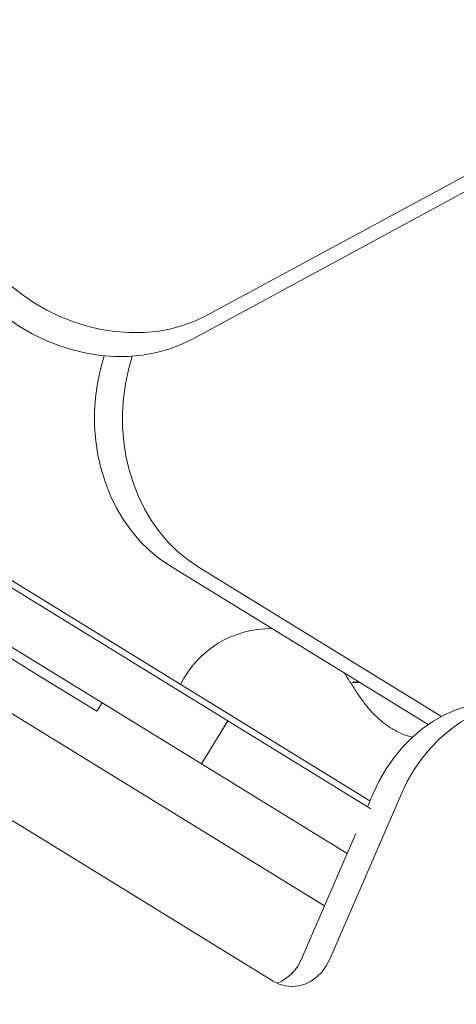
# Model space of a CAD drawing. Extents: x 5459245 to 5462690, y 5971016 to 5972523.
# Tile 64 of 198: x 5462444.156 to 5462444.285, y 5972215.498 to 5972215.79. Entities that reach past the tile are written whole.
import ezdxf

# ---------------------------------------------------------------- set-up
doc = ezdxf.new("R2010")
doc.units = 0
doc.layers.add('A_MAŁA ARCHITEKTURA', color=195, linetype='CONTINUOUS', lineweight=9)
doc.layers.add('ADT CCTV', color=102, linetype='CONTINUOUS')

# ---------------------------------------------------------------- blocks, each defined once
blk = doc.blocks.new('MEGA')
at = {"layer": 'A_MAŁA ARCHITEKTURA'}
for p, q in [((5462446.274778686, 5972217.968005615), (5462446.274778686, 5972218.127756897)), ((5462446.24119343, 5972218.117431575), (5462446.24119343, 5972217.963157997)), ((5462446.257986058, 5972218.016328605), (5462446.257986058, 5972218.115988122)), ((5462446.272934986, 5972218.115988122), (5462446.272934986, 5972218.016328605)), ((5462446.254996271, 5972218.070852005), (5462446.254996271, 5972218.090505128)), ((5462447.040571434, 5972217.693902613), (5462446.363661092, 5972218.084716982)), ((5462447.048863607, 5972217.693902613), (5462446.371953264, 5972218.084716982)), ((5462446.254996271, 5972218.050920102), (5462446.254996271, 5972218.070852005)), ((5462446.303093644, 5972217.965198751), (5462446.303093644, 5972218.055161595)), ((5462446.21425726, 5972218.05267014), (5462446.21425726, 5972217.96443658)), ((5462446.257986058, 5972218.050920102), (5462446.254996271, 5972218.050920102)), ((5462446.307239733, 5972217.963092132), (5462446.307239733, 5972218.047980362)), ((5462446.272934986, 5972218.016328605), (5462446.257986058, 5972218.016328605)), ((5462446.257986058, 5972217.966498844), (5462446.257986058, 5972218.016328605)), ((5462446.272934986, 5972218.016328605), (5462446.272934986, 5972217.966498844)), ((5462446.22447364, 5972217.960744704), (5462446.264339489, 5972217.966498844)), ((5462446.257986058, 5972217.966498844), (5462446.257986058, 5972217.965581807)), ((5462446.272934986, 5972217.967739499), (5462446.277136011, 5972217.968345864)), ((5462446.228619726, 5972217.953563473), (5462446.281282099, 5972217.961164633))]:
    blk.add_line(p, q, dxfattribs=at)
at = {"layer": 'A_MAŁA ARCHITEKTURA', "flags": 128}
for points in [[(5462446.363661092, 5972218.084716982), (5462446.360472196, 5972218.086768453), (5462446.357444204, 5972218.089146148), (5462446.354600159, 5972218.091831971), (5462446.351961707, 5972218.094805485), (5462446.349548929, 5972218.098044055), (5462446.347380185, 5972218.101523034), (5462446.345471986, 5972218.105215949), (5462446.343838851, 5972218.109094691), (5462446.342493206, 5972218.113129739), (5462446.341445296, 5972218.117290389), (5462446.340703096, 5972218.121544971), (5462446.340272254, 5972218.125861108), (5462446.340156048, 5972218.130205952), (5462446.340355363, 5972218.134546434), (5462446.340868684, 5972218.138849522), (5462446.341692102, 5972218.143082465), (5462446.342819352, 5972218.147213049), (5462446.344241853, 5972218.15120984)], [(5462446.352534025, 5972218.15120984), (5462446.351111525, 5972218.147213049), (5462446.349984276, 5972218.143082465), (5462446.349160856, 5972218.138849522), (5462446.348647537, 5972218.134546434), (5462446.34844822, 5972218.130205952), (5462446.348564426, 5972218.125861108), (5462446.348995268, 5972218.121544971), (5462446.349737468, 5972218.117290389), (5462446.350785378, 5972218.113129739), (5462446.352131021, 5972218.109094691), (5462446.353764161, 5972218.105215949), (5462446.35567236, 5972218.101523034), (5462446.357841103, 5972218.098044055), (5462446.360253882, 5972218.094805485), (5462446.362892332, 5972218.091831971), (5462446.365736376, 5972218.089146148), (5462446.368764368, 5972218.086768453), (5462446.371953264, 5972218.084716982)], [(5462446.303093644, 5972218.055161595), (5462446.303272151, 5972218.058910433), (5462446.303806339, 5972218.062682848), (5462446.30469222, 5972218.066450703), (5462446.305923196, 5972218.070185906), (5462446.307490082, 5972218.073860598), (5462446.309381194, 5972218.077447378), (5462446.311582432, 5972218.0809195), (5462446.314077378, 5972218.08425107), (5462446.316847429, 5972218.087417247), (5462446.319871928, 5972218.090394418), (5462446.323128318, 5972218.093160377), (5462446.32659232, 5972218.095694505), (5462446.330238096, 5972218.097977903), (5462446.334038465, 5972218.099993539), (5462446.337965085, 5972218.101726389), (5462446.341988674, 5972218.103163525), (5462446.345931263, 5972218.104258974)], [(5462446.350203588, 5972218.097107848), (5462446.34613476, 5972218.095982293), (5462446.342111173, 5972218.094545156), (5462446.338184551, 5972218.092812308), (5462446.334384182, 5972218.090796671), (5462446.330738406, 5972218.088513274), (5462446.327274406, 5972218.085979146), (5462446.324018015, 5972218.083213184), (5462446.320993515, 5972218.080236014), (5462446.318223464, 5972218.077069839), (5462446.315728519, 5972218.073738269), (5462446.313527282, 5972218.070266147), (5462446.311636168, 5972218.066679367), (5462446.310069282, 5972218.063004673), (5462446.308838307, 5972218.059269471), (5462446.307952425, 5972218.055501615), (5462446.307418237, 5972218.051729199), (5462446.307239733, 5972218.047980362)], [(5462446.277136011, 5972217.968345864), (5462446.281308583, 5972217.96878391), (5462446.285449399, 5972217.968890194), (5462446.289526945, 5972217.968663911), (5462446.293510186, 5972217.968106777), (5462446.297368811, 5972217.967223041), (5462446.301073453, 5972217.966019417), (5462446.304595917, 5972217.964505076), (5462446.307909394, 5972217.962691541), (5462446.310988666, 5972217.960592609), (5462446.313810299, 5972217.958224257), (5462446.31635282, 5972217.95560451), (5462446.318596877, 5972217.952753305), (5462446.320289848, 5972217.950106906)], [(5462446.228619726, 5972217.953563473), (5462446.22637294, 5972217.953398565), (5462446.224181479, 5972217.953556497), (5462446.222099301, 5972217.954033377), (5462446.220177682, 5972217.954817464), (5462446.218463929, 5972217.95588945), (5462446.217000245, 5972217.957222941), (5462446.215822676, 5972217.958785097), (5462446.214960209, 5972217.960537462), (5462446.214434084, 5972217.962436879), (5462446.21425726, 5972217.96443658)], [(5462446.329156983, 5972217.924920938), (5462446.328974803, 5972217.928655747), (5462446.328429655, 5972217.932309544), (5462446.327525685, 5972217.935854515), (5462446.326269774, 5972217.939263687), (5462446.324671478, 5972217.942511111), (5462446.322742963, 5972217.945572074), (5462446.320498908, 5972217.948423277), (5462446.317956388, 5972217.951043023), (5462446.315134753, 5972217.953411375), (5462446.312055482, 5972217.955510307), (5462446.308742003, 5972217.957323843), (5462446.305219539, 5972217.958838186), (5462446.3015149, 5972217.960041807), (5462446.297656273, 5972217.960925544), (5462446.293673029, 5972217.961482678), (5462446.289595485, 5972217.96170896), (5462446.285454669, 5972217.961602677), (5462446.281282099, 5972217.961164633)]]:
    blk.add_lwpolyline(points, dxfattribs=at)
at = {"layer": 'A_MAŁA ARCHITEKTURA'}
for centre, radius, start, end in [((5462446.178797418, 5972218.052940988), 0.03546087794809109, 359.5623768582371, 62.52502964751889), ((5462446.277419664, 5972218.004180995), 0.02989785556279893, 30.82647719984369, 95.06773272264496), ((5462446.22220512, 5972217.974179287), 0.01362476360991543, 234.7462938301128, 279.5843631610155)]:
    blk.add_arc(centre, radius, start, end, dxfattribs=at)
for points, knots in [([(5462446.297489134, 5972217.96703442), (5462446.2972536, 5972217.967896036), (5462446.296677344, 5972217.970004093), (5462446.29641491, 5972217.973102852), (5462446.296517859, 5972217.97626855), (5462446.296957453, 5972217.979189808), (5462446.297715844, 5972217.982079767), (5462446.298757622, 5972217.984992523), (5462446.300046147, 5972217.987998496), (5462446.301573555, 5972217.991139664), (5462446.302601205, 5972217.993226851), (5462446.303093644, 5972217.994227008)], [0, 0, 0, 0, 0.09345642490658, 0.2286536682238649, 0.3227089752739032, 0.4246427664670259, 0.537258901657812, 0.6349253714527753, 0.7479068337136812, 0.8791998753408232, 1, 1, 1, 1]), ([(5462446.303093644, 5972217.98908212), (5462446.302782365, 5972217.98963219), (5462446.302318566, 5972217.990451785), (5462446.301835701, 5972217.991122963), (5462446.301676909, 5972217.991343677)], [0, 0, 0, 0, 0.671152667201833, 1, 1, 1, 1])]:
    blk.add_open_spline(points, degree=3, knots=knots, dxfattribs=at)
blk = doc.blocks.new('A770198')
at = {"layer": 'ADT CCTV', "color": 140, "lineweight": 9}
blk.add_arc((29.99999999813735, 19.04213309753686), 29.99999999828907, 140.6005380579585, 219.4005380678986, dxfattribs=at)
blk = doc.blocks.new('G$CFAE608CC')
at = {"layer": 'ADT CCTV', "rotation": 90}
blk.add_blockref('A770198', (38.08383079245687, 0), dxfattribs=at)

msp = doc.modelspace()

# ---------------------------------------------------------------- block references
at = {"layer": 'A_MAŁA ARCHITEKTURA', "color": 6, "rotation": 58.39971502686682}
msp.add_blockref('MEGA', (7686859.594493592, -1809666.166885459), dxfattribs=at)
at = {"layer": 'ADT CCTV', "rotation": 184.5356804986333}
msp.add_blockref('G$CFAE608CC', (5462467.50940801, 5972223.830454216), dxfattribs=at)

doc.saveas('drawing.dxf')
